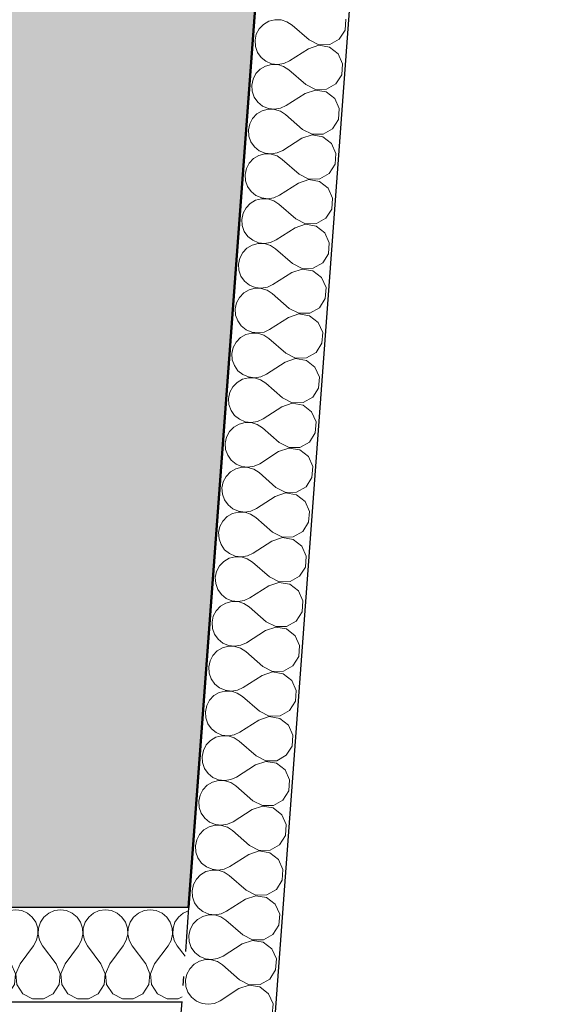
# Model space of a CAD drawing. Header units: millimetres. Extents: x 126830 to 197420, y -10585 to 21156.
# Tile 95 of 100: x 189350 to 190243, y 12751 to 14422. Entities that reach past the tile are written whole.
import ezdxf

# ---------------------------------------------------------------- set-up
doc = ezdxf.new("R2010")
doc.units = ezdxf.units.MM
doc.header["$MEASUREMENT"] = 0
doc.linetypes.add('Wipeout_Contour', pattern=[1000, 0, -1000])
doc.linetypes.add('Čerchovaná S', pattern=[175, 75, -42.5, 15, -42.5])
for name, color, linetype in [('2D prvky - obecné', 7, 'Continuous'), ('Konstrukce - nosné', 7, 'Continuous'), ('Nové_2D prvky - obecné', 7, 'Continuous'), ('Nové_Konstrukce - nosné', 7, 'Continuous'), ('Nové_Výplně – Řezové', 7, 'Continuous'), ('Výplně – Řezové', 7, 'Continuous')]:
    doc.layers.add(name, color=color, linetype=linetype)

# ---------------------------------------------------------------- blocks, each defined once
blk = doc.blocks.new('*X177', base_point=(40059.5, 0))
at = {"layer": 'Nové_Výplně – Řezové', "color": 21, "linetype": 'Continuous', "lineweight": 20, "true_color": 0xffaaaa}
for p, q in [((189764.2, 14414.2), (189756.9, 14406.6)), ((189773.2, 14419.5), (189764.2, 14414.2)), ((189783.4, 14422.1), (189773.2, 14419.5)), ((189793.9, 14421.8), (189783.4, 14422.1)), ((189804, 14418.7), (189793.9, 14421.8)), ((189812.8, 14413), (189804, 14418.7)), ((189841.5, 14387.9), (189812.8, 14413)), ((189902.7, 14404.6), (189904, 14423.1)), ((189751.9, 14397.3), (189749.7, 14387.1)), ((189756.9, 14406.6), (189751.9, 14397.3)), ((189892.7, 14389), (189902.7, 14404.6)), ((189749.7, 14387.1), (189750.4, 14376.6)), ((189750.4, 14376.6), (189753.9, 14366.7)), ((189857.9, 14378.6), (189840.3, 14372.7)), ((189841.5, 14387.9), (189858, 14379.5)), ((189876.2, 14375.5), (189857.9, 14378.6)), ((189858, 14379.5), (189876.6, 14379.9)), ((189876.6, 14379.9), (189892.7, 14389)), ((189753.9, 14366.7), (189760, 14358.1)), ((189840.3, 14372.7), (189808.3, 14352.2)), ((189890.9, 14364.1), (189876.2, 14375.5)), ((189898.4, 14347.2), (189890.9, 14364.1)), ((189767.6, 14343.5), (189758.5, 14338.2)), ((189760, 14358.1), (189768.2, 14351.5)), ((189777.8, 14346.1), (189767.6, 14343.5)), ((189768.2, 14351.5), (189777.9, 14347.4)), ((189788.3, 14345.9), (189777.8, 14346.1)), ((189777.9, 14347.4), (189788.3, 14346.2)), ((189788.3, 14346.2), (189798.7, 14347.8)), ((189798.3, 14342.7), (189788.3, 14345.9)), ((189807.1, 14337), (189798.3, 14342.7)), ((189798.7, 14347.8), (189808.3, 14352.2)), ((189897.1, 14328.7), (189898.4, 14347.2)), ((189751.3, 14330.6), (189746.3, 14321.4)), ((189758.5, 14338.2), (189751.3, 14330.6)), ((189835.8, 14311.9), (189807.1, 14337)), ((189887.1, 14313), (189897.1, 14328.7)), ((189746.3, 14321.4), (189744.1, 14311.1)), ((189744.1, 14311.1), (189744.8, 14300.6)), ((189835.8, 14311.9), (189852.4, 14303.5)), ((189870.9, 14303.9), (189887.1, 14313)), ((189744.8, 14300.6), (189748.3, 14290.7)), ((189834.7, 14296.7), (189802.6, 14276.2)), ((189852.3, 14302.6), (189834.7, 14296.7)), ((189870.6, 14299.5), (189852.3, 14302.6)), ((189852.4, 14303.5), (189870.9, 14303.9)), ((189885.3, 14288.1), (189870.6, 14299.5)), ((189748.3, 14290.7), (189754.4, 14282.1)), ((189754.4, 14282.1), (189762.6, 14275.5)), ((189793.1, 14271.8), (189802.6, 14276.2)), ((189892.8, 14271.2), (189885.3, 14288.1)), ((189752.9, 14262.2), (189745.6, 14254.6)), ((189762, 14267.5), (189752.9, 14262.2)), ((189772.2, 14270.1), (189762, 14267.5)), ((189762.6, 14275.5), (189772.3, 14271.5)), ((189782.7, 14269.9), (189772.2, 14270.1)), ((189772.3, 14271.5), (189782.7, 14270.2)), ((189782.7, 14270.2), (189793.1, 14271.8)), ((189792.7, 14266.7), (189782.7, 14269.9)), ((189801.5, 14261), (189792.7, 14266.7)), ((189830.2, 14235.9), (189801.5, 14261)), ((189891.4, 14252.7), (189892.8, 14271.2)), ((189740.7, 14245.4), (189738.5, 14235.1)), ((189745.6, 14254.6), (189740.7, 14245.4)), ((189881.5, 14237), (189891.4, 14252.7)), ((189738.5, 14235.1), (189739.2, 14224.6)), ((189846.7, 14226.6), (189829.1, 14220.7)), ((189830.2, 14235.9), (189846.8, 14227.5)), ((189865, 14223.5), (189846.7, 14226.6)), ((189846.8, 14227.5), (189865.3, 14227.9)), ((189865.3, 14227.9), (189881.5, 14237)), ((189739.2, 14224.6), (189742.7, 14214.7)), ((189742.7, 14214.7), (189748.8, 14206.1)), ((189829.1, 14220.7), (189797, 14200.2)), ((189879.6, 14212.2), (189865, 14223.5)), ((189887.2, 14195.2), (189879.6, 14212.2)), ((189748.8, 14206.1), (189757, 14199.6)), ((189766.6, 14194.2), (189756.4, 14191.5)), ((189757, 14199.6), (189766.7, 14195.5)), ((189777.1, 14193.9), (189766.6, 14194.2)), ((189766.7, 14195.5), (189777.1, 14194.2)), ((189777.1, 14194.2), (189787.5, 14195.8)), ((189787.1, 14190.8), (189777.1, 14193.9)), ((189787.5, 14195.8), (189797, 14200.2)), ((189885.8, 14176.7), (189887.2, 14195.2)), ((189740, 14178.7), (189735.1, 14169.4)), ((189747.3, 14186.2), (189740, 14178.7)), ((189756.4, 14191.5), (189747.3, 14186.2)), ((189795.9, 14185), (189787.1, 14190.8)), ((189824.6, 14160), (189795.9, 14185)), ((189875.9, 14161), (189885.8, 14176.7)), ((189735.1, 14169.4), (189732.9, 14159.1)), ((189732.9, 14159.1), (189733.5, 14148.6)), ((189824.6, 14160), (189841.1, 14151.5)), ((189859.7, 14151.9), (189875.9, 14161)), ((189733.5, 14148.6), (189737.1, 14138.7)), ((189823.5, 14144.8), (189791.4, 14124.2)), ((189841.1, 14150.7), (189823.5, 14144.8)), ((189841.1, 14151.5), (189859.7, 14151.9)), ((189859.4, 14147.6), (189841.1, 14150.7)), ((189874, 14136.2), (189859.4, 14147.6)), ((189737.1, 14138.7), (189743.1, 14130.2)), ((189743.1, 14130.2), (189751.3, 14123.6)), ((189881.5, 14119.2), (189874, 14136.2)), ((189741.7, 14110.3), (189734.4, 14102.7)), ((189750.7, 14115.6), (189741.7, 14110.3)), ((189760.9, 14118.2), (189750.7, 14115.6)), ((189751.3, 14123.6), (189761, 14119.5)), ((189771.4, 14117.9), (189760.9, 14118.2)), ((189761, 14119.5), (189771.5, 14118.2)), ((189781.5, 14114.8), (189771.4, 14117.9)), ((189771.5, 14118.2), (189781.8, 14119.8)), ((189790.3, 14109), (189781.5, 14114.8)), ((189781.8, 14119.8), (189791.4, 14124.2)), ((189819, 14084), (189790.3, 14109)), ((189880.2, 14100.7), (189881.5, 14119.2)), ((189729.4, 14093.4), (189727.2, 14083.1)), ((189734.4, 14102.7), (189729.4, 14093.4)), ((189870.2, 14085), (189880.2, 14100.7)), ((189727.2, 14083.1), (189727.9, 14072.6)), ((189819, 14084), (189835.5, 14075.6)), ((189835.5, 14075.6), (189854.1, 14075.9)), ((189854.1, 14075.9), (189870.2, 14085)), ((189727.9, 14072.6), (189731.4, 14062.7)), ((189731.4, 14062.7), (189737.5, 14054.2)), ((189817.8, 14068.8), (189785.8, 14048.2)), ((189835.4, 14074.7), (189817.8, 14068.8)), ((189853.7, 14071.6), (189835.4, 14074.7)), ((189868.4, 14060.2), (189853.7, 14071.6)), ((189875.9, 14043.2), (189868.4, 14060.2)), ((189737.5, 14054.2), (189745.7, 14047.6)), ((189755.3, 14042.2), (189745.1, 14039.6)), ((189745.7, 14047.6), (189755.4, 14043.5)), ((189765.8, 14041.9), (189755.3, 14042.2)), ((189755.4, 14043.5), (189765.8, 14042.2)), ((189765.8, 14042.2), (189776.2, 14043.8)), ((189775.8, 14038.8), (189765.8, 14041.9)), ((189776.2, 14043.8), (189785.8, 14048.2)), ((189874.6, 14024.7), (189875.9, 14043.2)), ((189728.8, 14026.7), (189723.8, 14017.4)), ((189736, 14034.3), (189728.8, 14026.7)), ((189745.1, 14039.6), (189736, 14034.3)), ((189784.6, 14033), (189775.8, 14038.8)), ((189813.3, 14008), (189784.6, 14033)), ((189723.8, 14017.4), (189721.6, 14007.1)), ((189848.4, 14000), (189864.6, 14009.1)), ((189864.6, 14009.1), (189874.6, 14024.7)), ((189721.6, 14007.1), (189722.3, 13996.7)), ((189722.3, 13996.7), (189725.8, 13986.8)), ((189812.2, 13992.8), (189780.1, 13972.3)), ((189829.8, 13998.7), (189812.2, 13992.8)), ((189813.3, 14008), (189829.9, 13999.6)), ((189848.1, 13995.6), (189829.8, 13998.7)), ((189829.9, 13999.6), (189848.4, 14000)), ((189862.8, 13984.2), (189848.1, 13995.6)), ((189725.8, 13986.8), (189731.9, 13978.2)), ((189731.9, 13978.2), (189740.1, 13971.6)), ((189870.3, 13967.2), (189862.8, 13984.2)), ((189730.4, 13958.3), (189723.1, 13950.7)), ((189739.5, 13963.6), (189730.4, 13958.3)), ((189749.7, 13966.2), (189739.5, 13963.6)), ((189740.1, 13971.6), (189749.8, 13967.5)), ((189760.2, 13965.9), (189749.7, 13966.2)), ((189749.8, 13967.5), (189760.2, 13966.2)), ((189760.2, 13966.2), (189770.6, 13967.9)), ((189770.2, 13962.8), (189760.2, 13965.9)), ((189779, 13957.1), (189770.2, 13962.8)), ((189770.6, 13967.9), (189780.1, 13972.3)), ((189868.9, 13948.7), (189870.3, 13967.2)), ((189718.2, 13941.4), (189716, 13931.2)), ((189723.1, 13950.7), (189718.2, 13941.4)), ((189807.7, 13932), (189779, 13957.1)), ((189859, 13933.1), (189868.9, 13948.7)), ((189716, 13931.2), (189716.7, 13920.7)), ((189807.7, 13932), (189824.3, 13923.6)), ((189842.8, 13924), (189859, 13933.1)), ((189716.7, 13920.7), (189720.2, 13910.8)), ((189720.2, 13910.8), (189726.3, 13902.2)), ((189806.6, 13916.8), (189774.5, 13896.3)), ((189824.2, 13922.7), (189806.6, 13916.8)), ((189842.5, 13919.6), (189824.2, 13922.7)), ((189824.3, 13923.6), (189842.8, 13924)), ((189857.1, 13908.2), (189842.5, 13919.6)), ((189864.7, 13891.3), (189857.1, 13908.2)), ((189726.3, 13902.2), (189734.5, 13895.6)), ((189734.5, 13895.6), (189744.2, 13891.5)), ((189744.2, 13891.5), (189754.6, 13890.3)), ((189754.6, 13890.3), (189765, 13891.9)), ((189765, 13891.9), (189774.5, 13896.3)), ((189863.3, 13872.8), (189864.7, 13891.3)), ((189717.5, 13874.7), (189712.6, 13865.5)), ((189724.8, 13882.3), (189717.5, 13874.7)), ((189733.9, 13887.6), (189724.8, 13882.3)), ((189744.1, 13890.2), (189733.9, 13887.6)), ((189754.6, 13890), (189744.1, 13890.2)), ((189764.6, 13886.8), (189754.6, 13890)), ((189773.4, 13881.1), (189764.6, 13886.8)), ((189802.1, 13856), (189773.4, 13881.1)), ((189712.6, 13865.5), (189710.4, 13855.2)), ((189853.4, 13857.1), (189863.3, 13872.8)), ((189710.4, 13855.2), (189711, 13844.7)), ((189711, 13844.7), (189714.6, 13834.8)), ((189818.6, 13846.7), (189801, 13840.8)), ((189802.1, 13856), (189818.6, 13847.6)), ((189818.6, 13847.6), (189837.2, 13848)), ((189836.9, 13843.6), (189818.6, 13846.7)), ((189851.5, 13832.2), (189836.9, 13843.6)), ((189837.2, 13848), (189853.4, 13857.1)), ((189714.6, 13834.8), (189720.6, 13826.2)), ((189720.6, 13826.2), (189728.8, 13819.6)), ((189801, 13840.8), (189768.9, 13820.3)), ((189859.1, 13815.3), (189851.5, 13832.2)), ((189728.3, 13811.6), (189719.2, 13806.3)), ((189738.4, 13814.2), (189728.3, 13811.6)), ((189728.8, 13819.6), (189738.5, 13815.6)), ((189748.9, 13814), (189738.4, 13814.2)), ((189738.5, 13815.6), (189749, 13814.3)), ((189759, 13810.8), (189748.9, 13814)), ((189749, 13814.3), (189759.3, 13815.9)), ((189767.8, 13805.1), (189759, 13810.8)), ((189759.3, 13815.9), (189768.9, 13820.3)), ((189857.7, 13796.8), (189859.1, 13815.3)), ((189711.9, 13798.8), (189706.9, 13789.5)), ((189719.2, 13806.3), (189711.9, 13798.8)), ((189796.5, 13780), (189767.8, 13805.1)), ((189847.7, 13781.1), (189857.7, 13796.8)), ((189706.9, 13789.5), (189704.7, 13779.2)), ((189704.7, 13779.2), (189705.4, 13768.7)), ((189796.5, 13780), (189813, 13771.6)), ((189831.6, 13772), (189847.7, 13781.1)), ((189705.4, 13768.7), (189708.9, 13758.8)), ((189708.9, 13758.8), (189715, 13750.2)), ((189795.4, 13764.9), (189763.3, 13744.3)), ((189812.9, 13770.8), (189795.4, 13764.9)), ((189831.2, 13767.6), (189812.9, 13770.8)), ((189813, 13771.6), (189831.6, 13772)), ((189845.9, 13756.3), (189831.2, 13767.6)), ((189715, 13750.2), (189723.2, 13743.7)), ((189723.2, 13743.7), (189732.9, 13739.6)), ((189753.7, 13739.9), (189763.3, 13744.3)), ((189853.4, 13739.3), (189845.9, 13756.3)), ((189713.5, 13730.3), (189706.3, 13722.8)), ((189722.6, 13735.6), (189713.5, 13730.3)), ((189732.8, 13738.3), (189722.6, 13735.6)), ((189743.3, 13738), (189732.8, 13738.3)), ((189732.9, 13739.6), (189743.3, 13738.3)), ((189743.3, 13738.3), (189753.7, 13739.9)), ((189753.3, 13734.9), (189743.3, 13738)), ((189762.1, 13729.1), (189753.3, 13734.9)), ((189790.9, 13704.1), (189762.1, 13729.1)), ((189852.1, 13720.8), (189853.4, 13739.3)), ((189701.3, 13713.5), (189699.1, 13703.2)), ((189706.3, 13722.8), (189701.3, 13713.5)), ((189842.1, 13705.1), (189852.1, 13720.8)), ((189699.1, 13703.2), (189699.8, 13692.7)), ((189699.8, 13692.7), (189703.3, 13682.8)), ((189807.3, 13694.8), (189789.7, 13688.9)), ((189790.9, 13704.1), (189807.4, 13695.6)), ((189825.6, 13691.7), (189807.3, 13694.8)), ((189807.4, 13695.6), (189825.9, 13696)), ((189840.3, 13680.3), (189825.6, 13691.7)), ((189825.9, 13696), (189842.1, 13705.1)), ((189703.3, 13682.8), (189709.4, 13674.3)), ((189709.4, 13674.3), (189717.6, 13667.7)), ((189789.7, 13688.9), (189757.6, 13668.3)), ((189847.8, 13663.3), (189840.3, 13680.3)), ((189717, 13659.7), (189707.9, 13654.4)), ((189727.2, 13662.3), (189717, 13659.7)), ((189717.6, 13667.7), (189727.3, 13663.6)), ((189737.7, 13662), (189727.2, 13662.3)), ((189727.3, 13663.6), (189737.7, 13662.3)), ((189737.7, 13662.3), (189748.1, 13663.9)), ((189747.7, 13658.9), (189737.7, 13662)), ((189756.5, 13653.1), (189747.7, 13658.9)), ((189748.1, 13663.9), (189757.6, 13668.3)), ((189846.4, 13644.8), (189847.8, 13663.3)), ((189700.6, 13646.8), (189695.7, 13637.5)), ((189707.9, 13654.4), (189700.6, 13646.8)), ((189785.2, 13628.1), (189756.5, 13653.1)), ((189836.5, 13629.1), (189846.4, 13644.8)), ((189695.7, 13637.5), (189693.5, 13627.2)), ((189693.5, 13627.2), (189694.2, 13616.7)), ((189785.2, 13628.1), (189801.8, 13619.7)), ((189820.3, 13620), (189836.5, 13629.1)), ((189694.2, 13616.7), (189697.7, 13606.8)), ((189784.1, 13612.9), (189752, 13592.3)), ((189801.7, 13618.8), (189784.1, 13612.9)), ((189820, 13615.7), (189801.7, 13618.8)), ((189801.8, 13619.7), (189820.3, 13620)), ((189834.6, 13604.3), (189820, 13615.7)), ((189697.7, 13606.8), (189703.8, 13598.3)), ((189703.8, 13598.3), (189712, 13591.7)), ((189712, 13591.7), (189721.7, 13587.6)), ((189742.5, 13587.9), (189752, 13592.3)), ((189842.2, 13587.3), (189834.6, 13604.3)), ((189702.3, 13578.4), (189695, 13570.8)), ((189711.4, 13583.7), (189702.3, 13578.4)), ((189721.6, 13586.3), (189711.4, 13583.7)), ((189732.1, 13586), (189721.6, 13586.3)), ((189721.7, 13587.6), (189732.1, 13586.3)), ((189732.1, 13586.3), (189742.5, 13587.9)), ((189742.1, 13582.9), (189732.1, 13586)), ((189750.9, 13577.1), (189742.1, 13582.9)), ((189779.6, 13552.1), (189750.9, 13577.1)), ((189840.8, 13568.8), (189842.2, 13587.3)), ((189690.1, 13561.5), (189687.9, 13551.3)), ((189695, 13570.8), (189690.1, 13561.5)), ((189830.9, 13553.2), (189840.8, 13568.8)), ((189687.9, 13551.3), (189688.5, 13540.8)), ((189688.5, 13540.8), (189692.1, 13530.9)), ((189796.1, 13542.8), (189778.5, 13536.9)), ((189779.6, 13552.1), (189796.1, 13543.7)), ((189796.1, 13543.7), (189814.7, 13544.1)), ((189814.4, 13539.7), (189796.1, 13542.8)), ((189814.7, 13544.1), (189830.9, 13553.2)), ((189692.1, 13530.9), (189698.1, 13522.3)), ((189778.5, 13536.9), (189746.4, 13516.4)), ((189829, 13528.3), (189814.4, 13539.7)), ((189836.6, 13511.3), (189829, 13528.3)), ((189705.8, 13507.7), (189696.7, 13502.4)), ((189698.1, 13522.3), (189706.3, 13515.7)), ((189715.9, 13510.3), (189705.8, 13507.7)), ((189706.3, 13515.7), (189716, 13511.6)), ((189726.4, 13510), (189715.9, 13510.3)), ((189716, 13511.6), (189726.5, 13510.3)), ((189736.5, 13506.9), (189726.4, 13510)), ((189726.5, 13510.3), (189736.8, 13512)), ((189745.3, 13501.2), (189736.5, 13506.9)), ((189736.8, 13512), (189746.4, 13516.4)), ((189835.2, 13492.8), (189836.6, 13511.3)), ((189689.4, 13494.8), (189684.5, 13485.5)), ((189696.7, 13502.4), (189689.4, 13494.8)), ((189774, 13476.1), (189745.3, 13501.2)), ((189825.2, 13477.2), (189835.2, 13492.8)), ((189684.5, 13485.5), (189682.2, 13475.3)), ((189682.2, 13475.3), (189682.9, 13464.8)), ((189774, 13476.1), (189790.5, 13467.7)), ((189809.1, 13468.1), (189825.2, 13477.2)), ((189682.9, 13464.8), (189686.4, 13454.9)), ((189772.9, 13460.9), (189740.8, 13440.4)), ((189790.4, 13466.8), (189772.9, 13460.9)), ((189808.7, 13463.7), (189790.4, 13466.8)), ((189790.5, 13467.7), (189809.1, 13468.1)), ((189823.4, 13452.3), (189808.7, 13463.7)), ((189686.4, 13454.9), (189692.5, 13446.3)), ((189692.5, 13446.3), (189700.7, 13439.7)), ((189731.2, 13436), (189740.8, 13440.4)), ((189830.9, 13435.4), (189823.4, 13452.3)), ((189691, 13426.4), (189683.8, 13418.8)), ((189700.1, 13431.7), (189691, 13426.4)), ((189710.3, 13434.3), (189700.1, 13431.7)), ((189700.7, 13439.7), (189710.4, 13435.6)), ((189720.8, 13434.1), (189710.3, 13434.3)), ((189710.4, 13435.6), (189720.8, 13434.4)), ((189720.8, 13434.4), (189731.2, 13436)), ((189730.8, 13430.9), (189720.8, 13434.1)), ((189739.6, 13425.2), (189730.8, 13430.9)), ((189768.4, 13400.1), (189739.6, 13425.2)), ((189829.6, 13416.9), (189830.9, 13435.4)), ((189678.8, 13409.6), (189676.6, 13399.3)), ((189683.8, 13418.8), (189678.8, 13409.6)), ((189819.6, 13401.2), (189829.6, 13416.9)), ((189676.6, 13399.3), (189677.3, 13388.8)), ((189784.8, 13390.8), (189767.2, 13384.9)), ((189768.4, 13400.1), (189784.9, 13391.7)), ((189803.1, 13387.7), (189784.8, 13390.8)), ((189784.9, 13391.7), (189803.4, 13392.1)), ((189803.4, 13392.1), (189819.6, 13401.2)), ((189677.3, 13388.8), (189680.8, 13378.9)), ((189680.8, 13378.9), (189686.9, 13370.3)), ((189767.2, 13384.9), (189735.1, 13364.4)), ((189817.8, 13376.3), (189803.1, 13387.7)), ((189825.3, 13359.4), (189817.8, 13376.3)), ((189686.9, 13370.3), (189695.1, 13363.8)), ((189704.7, 13358.3), (189694.5, 13355.7)), ((189695.1, 13363.8), (189704.8, 13359.7)), ((189715.2, 13358.1), (189704.7, 13358.3)), ((189704.8, 13359.7), (189715.2, 13358.4)), ((189715.2, 13358.4), (189725.6, 13360)), ((189725.2, 13354.9), (189715.2, 13358.1)), ((189725.6, 13360), (189735.1, 13364.4)), ((189823.9, 13340.9), (189825.3, 13359.4)), ((189678.1, 13342.9), (189673.2, 13333.6)), ((189685.4, 13350.4), (189678.1, 13342.9)), ((189694.5, 13355.7), (189685.4, 13350.4)), ((189734, 13349.2), (189725.2, 13354.9)), ((189762.7, 13324.2), (189734, 13349.2)), ((189814, 13325.2), (189823.9, 13340.9)), ((189673.2, 13333.6), (189671, 13323.3)), ((189671, 13323.3), (189671.7, 13312.8)), ((189762.7, 13324.2), (189779.3, 13315.7)), ((189797.8, 13316.1), (189814, 13325.2)), ((189671.7, 13312.8), (189675.2, 13302.9)), ((189761.6, 13309), (189729.5, 13288.4)), ((189779.2, 13314.9), (189761.6, 13309)), ((189797.5, 13311.7), (189779.2, 13314.9)), ((189779.3, 13315.7), (189797.8, 13316.1)), ((189812.1, 13300.4), (189797.5, 13311.7)), ((189675.2, 13302.9), (189681.3, 13294.3)), ((189681.3, 13294.3), (189689.5, 13287.8)), ((189819.7, 13283.4), (189812.1, 13300.4)), ((189679.8, 13274.5), (189672.5, 13266.9)), ((189688.9, 13279.7), (189679.8, 13274.5)), ((189699.1, 13282.4), (189688.9, 13279.7)), ((189689.5, 13287.8), (189699.2, 13283.7)), ((189709.6, 13282.1), (189699.1, 13282.4)), ((189699.2, 13283.7), (189709.6, 13282.4)), ((189709.6, 13282.4), (189720, 13284)), ((189719.6, 13279), (189709.6, 13282.1)), ((189728.4, 13273.2), (189719.6, 13279)), ((189720, 13284), (189729.5, 13288.4)), ((189757.1, 13248.2), (189728.4, 13273.2)), ((189818.3, 13264.9), (189819.7, 13283.4)), ((189667.6, 13257.6), (189665.4, 13247.3)), ((189672.5, 13266.9), (189667.6, 13257.6)), ((189808.4, 13249.2), (189818.3, 13264.9)), ((189665.4, 13247.3), (189666, 13236.8)), ((189757.1, 13248.2), (189773.6, 13239.7)), ((189773.6, 13239.7), (189792.2, 13240.1)), ((189792.2, 13240.1), (189808.4, 13249.2)), ((189666, 13236.8), (189669.6, 13226.9)), ((189669.6, 13226.9), (189675.6, 13218.4)), ((189756, 13233), (189723.9, 13212.4)), ((189773.6, 13238.9), (189756, 13233)), ((189791.9, 13235.8), (189773.6, 13238.9)), ((189806.5, 13224.4), (189791.9, 13235.8)), ((189814.1, 13207.4), (189806.5, 13224.4)), ((189675.6, 13218.4), (189683.8, 13211.8)), ((189693.4, 13206.4), (189683.3, 13203.8)), ((189683.8, 13211.8), (189693.5, 13207.7)), ((189703.9, 13206.1), (189693.4, 13206.4)), ((189693.5, 13207.7), (189704, 13206.4)), ((189714, 13203), (189703.9, 13206.1)), ((189704, 13206.4), (189714.4, 13208)), ((189714.4, 13208), (189723.9, 13212.4)), ((189812.7, 13188.9), (189814.1, 13207.4)), ((189666.9, 13190.9), (189662, 13181.6)), ((189674.2, 13198.5), (189666.9, 13190.9)), ((189683.3, 13203.8), (189674.2, 13198.5)), ((189722.8, 13197.2), (189714, 13203)), ((189751.5, 13172.2), (189722.8, 13197.2)), ((189662, 13181.6), (189659.7, 13171.3)), ((189786.6, 13164.1), (189802.7, 13173.2)), ((189802.7, 13173.2), (189812.7, 13188.9)), ((189659.7, 13171.3), (189660.4, 13160.8)), ((189660.4, 13160.8), (189663.9, 13150.9)), ((189750.4, 13157), (189718.3, 13136.4)), ((189767.9, 13162.9), (189750.4, 13157)), ((189751.5, 13172.2), (189768, 13163.8)), ((189786.2, 13159.8), (189767.9, 13162.9)), ((189768, 13163.8), (189786.6, 13164.1)), ((189800.9, 13148.4), (189786.2, 13159.8)), ((189663.9, 13150.9), (189670, 13142.4)), ((189670, 13142.4), (189678.2, 13135.8)), ((189808.4, 13131.4), (189800.9, 13148.4)), ((189668.6, 13122.5), (189661.3, 13114.9)), ((189677.6, 13127.8), (189668.6, 13122.5)), ((189687.8, 13130.4), (189677.6, 13127.8)), ((189678.2, 13135.8), (189687.9, 13131.7)), ((189698.3, 13130.1), (189687.8, 13130.4)), ((189687.9, 13131.7), (189698.3, 13130.4)), ((189698.3, 13130.4), (189708.7, 13132.1)), ((189708.4, 13127), (189698.3, 13130.1)), ((189717.1, 13121.2), (189708.4, 13127)), ((189708.7, 13132.1), (189718.3, 13136.4)), ((189807.1, 13112.9), (189808.4, 13131.4)), ((189656.3, 13105.6), (189654.1, 13095.4)), ((189661.3, 13114.9), (189656.3, 13105.6)), ((189745.9, 13096.2), (189717.1, 13121.2)), ((189797.1, 13097.3), (189807.1, 13112.9)), ((189654.1, 13095.4), (189654.8, 13084.9)), ((189745.9, 13096.2), (189762.4, 13087.8)), ((189780.9, 13088.2), (189797.1, 13097.3)), ((189654.8, 13084.9), (189658.3, 13075)), ((189658.3, 13075), (189664.4, 13066.4)), ((189744.7, 13081), (189712.6, 13060.5)), ((189762.3, 13086.9), (189744.7, 13081)), ((189780.6, 13083.8), (189762.3, 13086.9)), ((189762.4, 13087.8), (189780.9, 13088.2)), ((189795.3, 13072.4), (189780.6, 13083.8)), ((189802.8, 13055.5), (189795.3, 13072.4)), ((189664.4, 13066.4), (189672.6, 13059.8)), ((189672.6, 13059.8), (189682.3, 13055.7)), ((189682.3, 13055.7), (189692.7, 13054.5)), ((189692.7, 13054.5), (189703.1, 13056.1)), ((189703.1, 13056.1), (189712.6, 13060.5)), ((189801.4, 13036.9), (189802.8, 13055.5)), ((189655.6, 13038.9), (189650.7, 13029.6)), ((189662.9, 13046.5), (189655.6, 13038.9)), ((189672, 13051.8), (189662.9, 13046.5)), ((189682.2, 13054.4), (189672, 13051.8)), ((189692.7, 13054.1), (189682.2, 13054.4)), ((189702.7, 13051), (189692.7, 13054.1)), ((189711.5, 13045.3), (189702.7, 13051)), ((189740.2, 13020.2), (189711.5, 13045.3)), ((189650.7, 13029.6), (189648.5, 13019.4)), ((189791.5, 13021.3), (189801.4, 13036.9)), ((189648.5, 13019.4), (189649.2, 13008.9)), ((189649.2, 13008.9), (189652.7, 12999)), ((189756.7, 13010.9), (189739.1, 13005)), ((189740.2, 13020.2), (189756.8, 13011.8)), ((189775, 13007.8), (189756.7, 13010.9)), ((189756.8, 13011.8), (189775.3, 13012.2)), ((189789.6, 12996.4), (189775, 13007.8)), ((189775.3, 13012.2), (189791.5, 13021.3)), ((189652.7, 12999), (189658.8, 12990.4)), ((189658.8, 12990.4), (189667, 12983.8)), ((189739.1, 13005), (189707, 12984.5)), ((189797.2, 12979.5), (189789.6, 12996.4)), ((189666.4, 12975.8), (189657.3, 12970.5)), ((189676.6, 12978.4), (189666.4, 12975.8)), ((189667, 12983.8), (189676.7, 12979.8)), ((189687.1, 12978.2), (189676.6, 12978.4)), ((189676.7, 12979.8), (189687.1, 12978.5)), ((189687.1, 12978.5), (189697.5, 12980.1)), ((189697.1, 12975), (189687.1, 12978.2)), ((189705.9, 12969.3), (189697.1, 12975)), ((189697.5, 12980.1), (189707, 12984.5)), ((189795.8, 12961), (189797.2, 12979.5)), ((189650, 12962.9), (189645.1, 12953.7)), ((189657.3, 12970.5), (189650, 12962.9)), ((189734.6, 12944.2), (189705.9, 12969.3)), ((189785.9, 12945.3), (189795.8, 12961)), ((189645.1, 12953.7), (189642.9, 12943.4)), ((189642.9, 12943.4), (189643.5, 12932.9)), ((189734.6, 12944.2), (189751.1, 12935.8)), ((189769.7, 12936.2), (189785.9, 12945.3)), ((189643.5, 12932.9), (189647.1, 12923)), ((189647.1, 12923), (189653.2, 12914.4)), ((189733.5, 12929), (189701.4, 12908.5)), ((189751.1, 12934.9), (189733.5, 12929)), ((189751.1, 12935.8), (189769.7, 12936.2)), ((189769.4, 12931.8), (189751.1, 12934.9)), ((189784, 12920.4), (189769.4, 12931.8)), ((189653.2, 12914.4), (189661.3, 12907.9)), ((189661.3, 12907.9), (189671, 12903.8)), ((189691.9, 12904.1), (189701.4, 12908.5)), ((189791.6, 12903.5), (189784, 12920.4)), ((189651.7, 12894.5), (189644.4, 12887)), ((189660.8, 12899.8), (189651.7, 12894.5)), ((189670.9, 12902.4), (189660.8, 12899.8)), ((189681.4, 12902.2), (189670.9, 12902.4)), ((189671, 12903.8), (189681.5, 12902.5)), ((189691.5, 12899.1), (189681.4, 12902.2)), ((189681.5, 12902.5), (189691.9, 12904.1)), ((189700.3, 12893.3), (189691.5, 12899.1)), ((189729, 12868.3), (189700.3, 12893.3)), ((189790.2, 12885), (189791.6, 12903.5)), ((189639.5, 12877.7), (189637.2, 12867.4)), ((189644.4, 12887), (189639.5, 12877.7)), ((189780.2, 12869.3), (189790.2, 12885)), ((189637.2, 12867.4), (189637.9, 12856.9)), ((189637.9, 12856.9), (189641.4, 12847)), ((189745.5, 12859), (189727.9, 12853.1)), ((189729, 12868.3), (189745.5, 12859.8)), ((189745.5, 12859.8), (189764.1, 12860.2)), ((189763.7, 12855.8), (189745.5, 12859)), ((189778.4, 12844.5), (189763.7, 12855.8)), ((189764.1, 12860.2), (189780.2, 12869.3)), ((189641.4, 12847), (189647.5, 12838.4)), ((189647.5, 12838.4), (189655.7, 12831.9)), ((189727.9, 12853.1), (189695.8, 12832.5)), ((189785.9, 12827.5), (189778.4, 12844.5)), ((189655.1, 12823.9), (189646.1, 12818.6)), ((189665.3, 12826.5), (189655.1, 12823.9)), ((189655.7, 12831.9), (189665.4, 12827.8)), ((189675.8, 12826.2), (189665.3, 12826.5)), ((189665.4, 12827.8), (189675.8, 12826.5)), ((189675.8, 12826.5), (189686.2, 12828.1)), ((189685.9, 12823.1), (189675.8, 12826.2)), ((189694.7, 12817.3), (189685.9, 12823.1)), ((189686.2, 12828.1), (189695.8, 12832.5)), ((189784.6, 12809), (189785.9, 12827.5)), ((189638.8, 12811), (189633.8, 12801.7)), ((189646.1, 12818.6), (189638.8, 12811)), ((189723.4, 12792.3), (189694.7, 12817.3)), ((189774.6, 12793.3), (189784.6, 12809)), ((189633.8, 12801.7), (189631.6, 12791.4)), ((189631.6, 12791.4), (189632.3, 12780.9)), ((189723.4, 12792.3), (189739.9, 12783.8)), ((189758.4, 12784.2), (189774.6, 12793.3)), ((189632.3, 12780.9), (189635.8, 12771)), ((189722.2, 12777.1), (189690.2, 12756.5)), ((189739.8, 12783), (189722.2, 12777.1)), ((189758.1, 12779.9), (189739.8, 12783)), ((189739.9, 12783.8), (189758.4, 12784.2)), ((189772.8, 12768.5), (189758.1, 12779.9)), ((189635.8, 12771), (189641.9, 12762.5)), ((189641.9, 12762.5), (189650.1, 12755.9)), ((189650.1, 12755.9), (189659.8, 12751.8)), ((189680.6, 12752.1), (189690.2, 12756.5)), ((189780.3, 12751.5), (189772.8, 12768.5)), ((189659.8, 12751.8), (189670.2, 12750.5)), ((189670.2, 12750.5), (189680.6, 12752.1)), ((189778.9, 12733), (189780.3, 12751.5))]:
    blk.add_line(p, q, dxfattribs=at)
blk = doc.blocks.new('výplň_42_2', base_point=(40059.5, 0))
at = {"color": 254, "linetype": 'Wipeout_Contour', "lineweight": 0, "ltscale": 762465.650097}
blk.add_wipeout([(190083.3, 18945.4), (189622.7, 12722), (189783.1, 12722), (190242.8, 18932.6)], dxfattribs=at).dxf.layer = 'Nové_Výplně – Řezové'
at = {"layer": 'Nové_Výplně – Řezové', "color": 21, "linetype": 'Continuous', "lineweight": 20, "true_color": 0xffaaaa}
blk.add_blockref('*X177', (40059.5, 0), dxfattribs=at)
blk = doc.blocks.new('*X191', base_point=(40059.5, 0))
at = {"layer": 'Nové_Výplně – Řezové', "color": 21, "linetype": 'Continuous', "lineweight": 20, "true_color": 0xffaaaa}
for p, q in [((188408.7, 12905.2), (188400.7, 12898.5)), ((188418.4, 12909.5), (188408.7, 12905.2)), ((188428.8, 12910.9), (188418.4, 12909.5)), ((188439.2, 12909.5), (188428.8, 12910.9)), ((188448.8, 12905.2), (188439.2, 12909.5)), ((188456.9, 12898.5), (188448.8, 12905.2)), ((188484.9, 12905.2), (188476.8, 12898.5)), ((188494.6, 12909.5), (188484.9, 12905.2)), ((188505, 12910.9), (188494.6, 12909.5)), ((188515.4, 12909.5), (188505, 12910.9)), ((188525, 12905.2), (188515.4, 12909.5)), ((188533.1, 12898.5), (188525, 12905.2)), ((188561.1, 12905.2), (188553, 12898.5)), ((188570.7, 12909.5), (188561.1, 12905.2)), ((188581.2, 12910.9), (188570.7, 12909.5)), ((188591.6, 12909.5), (188581.2, 12910.9)), ((188601.2, 12905.2), (188591.6, 12909.5)), ((188609.3, 12898.5), (188601.2, 12905.2)), ((188637.3, 12905.2), (188629.2, 12898.5)), ((188646.9, 12909.5), (188637.3, 12905.2)), ((188656.2, 12910.8), (188646.9, 12909.5)), ((188914, 12898.5), (188906.2, 12905.1)), ((188942.1, 12905.2), (188934, 12898.5)), ((188951.7, 12909.5), (188942.1, 12905.2)), ((188962.1, 12910.9), (188951.7, 12909.5)), ((188972.5, 12909.5), (188962.1, 12910.9)), ((188982.1, 12905.2), (188972.5, 12909.5)), ((188990.2, 12898.5), (188982.1, 12905.2)), ((189018.3, 12905.2), (189010.2, 12898.5)), ((189027.9, 12909.5), (189018.3, 12905.2)), ((189038.3, 12910.9), (189027.9, 12909.5)), ((189048.7, 12909.5), (189038.3, 12910.9)), ((189058.3, 12905.2), (189048.7, 12909.5)), ((189066.4, 12898.5), (189058.3, 12905.2)), ((189094.5, 12905.2), (189086.4, 12898.5)), ((189104.1, 12909.5), (189094.5, 12905.2)), ((189114.5, 12910.9), (189104.1, 12909.5)), ((189124.9, 12909.5), (189114.5, 12910.9)), ((189134.5, 12905.2), (189124.9, 12909.5)), ((189142.6, 12898.5), (189134.5, 12905.2)), ((189170.7, 12905.2), (189162.6, 12898.5)), ((189180.3, 12909.5), (189170.7, 12905.2)), ((189190.7, 12910.9), (189180.3, 12909.5)), ((189201.1, 12909.5), (189190.7, 12910.9)), ((189210.7, 12905.2), (189201.1, 12909.5)), ((189218.8, 12898.5), (189210.7, 12905.2)), ((189246.8, 12905.2), (189238.7, 12898.5)), ((189256.5, 12909.5), (189246.8, 12905.2)), ((189266.9, 12910.9), (189256.5, 12909.5)), ((189277.3, 12909.5), (189266.9, 12910.9)), ((189286.9, 12905.2), (189277.3, 12909.5)), ((189295, 12898.5), (189286.9, 12905.2)), ((189323, 12905.2), (189314.9, 12898.5)), ((189332.7, 12909.5), (189323, 12905.2)), ((189343.1, 12910.9), (189332.7, 12909.5)), ((189353.5, 12909.5), (189343.1, 12910.9)), ((189363.1, 12905.2), (189353.5, 12909.5)), ((189371.2, 12898.5), (189363.1, 12905.2)), ((189399.2, 12905.2), (189391.1, 12898.5)), ((189408.8, 12909.5), (189399.2, 12905.2)), ((189419.3, 12910.9), (189408.8, 12909.5)), ((189429.7, 12909.5), (189419.3, 12910.9)), ((189439.3, 12905.2), (189429.7, 12909.5)), ((189447.4, 12898.5), (189439.3, 12905.2)), ((189475.4, 12905.2), (189467.3, 12898.5)), ((189485, 12909.5), (189475.4, 12905.2)), ((189495.4, 12910.9), (189485, 12909.5)), ((189505.9, 12909.5), (189495.4, 12910.9)), ((189515.5, 12905.2), (189505.9, 12909.5)), ((189523.6, 12898.5), (189515.5, 12905.2)), ((189551.6, 12905.2), (189543.5, 12898.5)), ((189561.2, 12909.5), (189551.6, 12905.2)), ((189571.6, 12910.9), (189561.2, 12909.5)), ((189582, 12909.5), (189571.6, 12910.9)), ((189591.7, 12905.2), (189582, 12909.5)), ((189599.8, 12898.5), (189591.7, 12905.2)), ((189627.8, 12905.2), (189619.7, 12898.5)), ((189636.5, 12909.1), (189627.8, 12905.2)), ((188380.7, 12898.5), (188376.6, 12902)), ((188386.7, 12889.9), (188380.7, 12898.5)), ((188390, 12879.9), (188386.7, 12889.9)), ((188394.7, 12889.9), (188391.3, 12879.9)), ((188400.7, 12898.5), (188394.7, 12889.9)), ((188462.8, 12889.9), (188456.9, 12898.5)), ((188466.2, 12879.9), (188462.8, 12889.9)), ((188470.9, 12889.9), (188467.5, 12879.9)), ((188476.8, 12898.5), (188470.9, 12889.9)), ((188539, 12889.9), (188533.1, 12898.5)), ((188542.4, 12879.9), (188539, 12889.9)), ((188547.1, 12889.9), (188543.7, 12879.9)), ((188553, 12898.5), (188547.1, 12889.9)), ((188615.2, 12889.9), (188609.3, 12898.5)), ((188618.6, 12879.9), (188615.2, 12889.9)), ((188623.3, 12889.9), (188619.9, 12879.9)), ((188629.2, 12898.5), (188623.3, 12889.9)), ((188920, 12889.9), (188914, 12898.5)), ((188923.3, 12879.9), (188920, 12889.9)), ((188928, 12889.9), (188924.7, 12879.9)), ((188934, 12898.5), (188928, 12889.9)), ((188996.2, 12889.9), (188990.2, 12898.5)), ((188999.5, 12879.9), (188996.2, 12889.9)), ((189004.2, 12889.9), (189000.9, 12879.9)), ((189010.2, 12898.5), (189004.2, 12889.9)), ((189072.4, 12889.9), (189066.4, 12898.5)), ((189075.7, 12879.9), (189072.4, 12889.9)), ((189080.4, 12889.9), (189077.1, 12879.9)), ((189086.4, 12898.5), (189080.4, 12889.9)), ((189148.6, 12889.9), (189142.6, 12898.5)), ((189151.9, 12879.9), (189148.6, 12889.9)), ((189156.6, 12889.9), (189153.2, 12879.9)), ((189162.6, 12898.5), (189156.6, 12889.9)), ((189224.8, 12889.9), (189218.8, 12898.5)), ((189228.1, 12879.9), (189224.8, 12889.9)), ((189232.8, 12889.9), (189229.4, 12879.9)), ((189238.7, 12898.5), (189232.8, 12889.9)), ((189300.9, 12889.9), (189295, 12898.5)), ((189304.3, 12879.9), (189300.9, 12889.9)), ((189309, 12889.9), (189305.6, 12879.9)), ((189314.9, 12898.5), (189309, 12889.9)), ((189377.1, 12889.8), (189371.2, 12898.5)), ((189380.5, 12879.9), (189377.1, 12889.8)), ((189385.2, 12889.8), (189381.8, 12879.9)), ((189391.1, 12898.5), (189385.2, 12889.8)), ((189453.3, 12889.8), (189447.4, 12898.5)), ((189456.7, 12879.9), (189453.3, 12889.8)), ((189461.4, 12889.8), (189458, 12879.9)), ((189467.3, 12898.5), (189461.4, 12889.8)), ((189529.5, 12889.8), (189523.6, 12898.5)), ((189532.9, 12879.9), (189529.5, 12889.8)), ((189537.6, 12889.8), (189534.2, 12879.9)), ((189543.5, 12898.5), (189537.6, 12889.8)), ((189605.7, 12889.8), (189599.8, 12898.5)), ((189609.1, 12879.9), (189605.7, 12889.8)), ((189613.7, 12889.8), (189610.4, 12879.9)), ((189619.7, 12898.5), (189613.7, 12889.8)), ((188390.5, 12869.4), (188390, 12879.9)), ((188391.3, 12879.9), (188390.8, 12869.4)), ((188466.7, 12869.4), (188466.2, 12879.9)), ((188467.5, 12879.9), (188467, 12869.4)), ((188542.9, 12869.4), (188542.4, 12879.9)), ((188543.7, 12879.9), (188543.2, 12869.4)), ((188619.1, 12869.4), (188618.6, 12879.9)), ((188619.9, 12879.9), (188619.4, 12869.4)), ((188923.9, 12869.4), (188923.3, 12879.9)), ((188924.7, 12879.9), (188924.2, 12869.4)), ((189000, 12869.4), (188999.5, 12879.9)), ((189000.9, 12879.9), (189000.4, 12869.4)), ((189076.2, 12869.4), (189075.7, 12879.9)), ((189077.1, 12879.9), (189076.5, 12869.4)), ((189152.4, 12869.4), (189151.9, 12879.9)), ((189153.2, 12879.9), (189152.7, 12869.4)), ((189228.6, 12869.4), (189228.1, 12879.9)), ((189229.4, 12879.9), (189228.9, 12869.4)), ((189304.8, 12869.4), (189304.3, 12879.9)), ((189305.6, 12879.9), (189305.1, 12869.4)), ((189381, 12869.4), (189380.5, 12879.9)), ((189381.8, 12879.9), (189381.3, 12869.4)), ((189457.2, 12869.4), (189456.7, 12879.9)), ((189458, 12879.9), (189457.5, 12869.4)), ((189533.4, 12869.4), (189532.9, 12879.9)), ((189534.2, 12879.9), (189533.7, 12869.4)), ((189609.6, 12869.4), (189609.1, 12879.9)), ((189610.4, 12879.9), (189609.9, 12869.4)), ((188383.1, 12850), (188388.1, 12859.2)), ((188388.1, 12859.2), (188390.5, 12869.4)), ((188390.8, 12869.4), (188393.2, 12859.2)), ((188393.2, 12859.2), (188398.3, 12850)), ((188459.3, 12850), (188464.3, 12859.2)), ((188464.3, 12859.2), (188466.7, 12869.4)), ((188467, 12869.4), (188469.4, 12859.2)), ((188469.4, 12859.2), (188474.5, 12850)), ((188535.4, 12850), (188540.5, 12859.2)), ((188540.5, 12859.2), (188542.9, 12869.4)), ((188543.2, 12869.4), (188545.6, 12859.2)), ((188545.6, 12859.2), (188550.7, 12850)), ((188611.6, 12850), (188616.7, 12859.2)), ((188616.7, 12859.2), (188619.1, 12869.4)), ((188619.4, 12869.4), (188621.8, 12859.2)), ((188621.8, 12859.2), (188626.9, 12850)), ((188916.4, 12850), (188921.5, 12859.2)), ((188921.5, 12859.2), (188923.9, 12869.4)), ((188924.2, 12869.4), (188926.5, 12859.2)), ((188926.5, 12859.2), (188931.6, 12850)), ((188992.6, 12850), (188997.7, 12859.2)), ((188997.7, 12859.2), (189000, 12869.4)), ((189000.4, 12869.4), (189002.7, 12859.2)), ((189002.7, 12859.2), (189007.8, 12850)), ((189068.8, 12850), (189073.9, 12859.2)), ((189073.9, 12859.2), (189076.2, 12869.4)), ((189076.5, 12869.4), (189078.9, 12859.2)), ((189078.9, 12859.2), (189084, 12850)), ((189145, 12850), (189150.1, 12859.2)), ((189150.1, 12859.2), (189152.4, 12869.4)), ((189152.7, 12869.4), (189155.1, 12859.2)), ((189155.1, 12859.2), (189160.2, 12850)), ((189221.2, 12850), (189226.2, 12859.2)), ((189226.2, 12859.2), (189228.6, 12869.4)), ((189228.9, 12869.4), (189231.3, 12859.2)), ((189231.3, 12859.2), (189236.4, 12850)), ((189297.3, 12850), (189302.4, 12859.2)), ((189302.4, 12859.2), (189304.8, 12869.4)), ((189305.1, 12869.4), (189307.5, 12859.2)), ((189307.5, 12859.2), (189312.6, 12850)), ((189373.5, 12850), (189378.6, 12859.2)), ((189378.6, 12859.2), (189381, 12869.4)), ((189381.3, 12869.4), (189383.7, 12859.2)), ((189383.7, 12859.2), (189388.8, 12850)), ((189449.7, 12850), (189454.8, 12859.2)), ((189454.8, 12859.2), (189457.2, 12869.4)), ((189457.5, 12869.4), (189459.9, 12859.2)), ((189459.9, 12859.2), (189465, 12850)), ((189525.9, 12850), (189531, 12859.2)), ((189531, 12859.2), (189533.4, 12869.4)), ((189533.7, 12869.4), (189536.1, 12859.2)), ((189536.1, 12859.2), (189541.2, 12850)), ((189602.1, 12850), (189607.2, 12859.1)), ((189607.2, 12859.1), (189609.6, 12869.4)), ((189609.9, 12869.4), (189612.3, 12859.1)), ((189612.3, 12859.1), (189617.3, 12850)), ((188376.6, 12841.3), (188383.1, 12850)), ((188421.2, 12819.5), (188398.3, 12850)), ((188436.4, 12819.5), (188459.3, 12850)), ((188497.3, 12819.5), (188474.5, 12850)), ((188512.6, 12819.5), (188535.4, 12850)), ((188573.5, 12819.5), (188550.7, 12850)), ((188588.8, 12819.5), (188611.6, 12850)), ((188649.7, 12819.5), (188626.9, 12850)), ((188906.2, 12836.3), (188916.4, 12850)), ((188954.5, 12819.5), (188931.6, 12850)), ((188969.7, 12819.5), (188992.6, 12850)), ((189030.7, 12819.5), (189007.8, 12850)), ((189045.9, 12819.5), (189068.8, 12850)), ((189106.9, 12819.5), (189084, 12850)), ((189122.1, 12819.5), (189145, 12850)), ((189183.1, 12819.5), (189160.2, 12850)), ((189198.3, 12819.5), (189221.2, 12850)), ((189259.2, 12819.5), (189236.4, 12850)), ((189274.5, 12819.5), (189297.3, 12850)), ((189335.4, 12819.5), (189312.6, 12850)), ((189350.7, 12819.5), (189373.5, 12850)), ((189411.6, 12819.5), (189388.8, 12850)), ((189426.9, 12819.5), (189449.7, 12850)), ((189487.8, 12819.5), (189465, 12850)), ((189503.1, 12819.5), (189525.9, 12850)), ((189564, 12819.5), (189541.2, 12850)), ((189579.2, 12819.5), (189602.1, 12850)), ((189630.8, 12832), (189617.3, 12850)), ((188428.3, 12802.4), (188421.2, 12819.5)), ((188436.4, 12819.5), (188429.2, 12802.4)), ((188504.5, 12802.4), (188497.3, 12819.5)), ((188512.6, 12819.5), (188505.4, 12802.4)), ((188580.7, 12802.4), (188573.5, 12819.5)), ((188588.8, 12819.5), (188581.6, 12802.4)), ((188656.9, 12802.4), (188649.7, 12819.5)), ((188658.9, 12805), (188657.8, 12802.4)), ((188733.1, 12802.4), (188732, 12805)), ((188735, 12805), (188734, 12802.4)), ((188809.3, 12802.4), (188808.2, 12805)), ((188811.2, 12805), (188810.2, 12802.4)), ((188885.5, 12802.4), (188884.4, 12805)), ((188887.4, 12805), (188886.4, 12802.4)), ((188961.7, 12802.4), (188954.5, 12819.5)), ((188969.7, 12819.5), (188962.5, 12802.4)), ((189037.9, 12802.4), (189030.7, 12819.5)), ((189045.9, 12819.5), (189038.7, 12802.4)), ((189114.1, 12802.4), (189106.9, 12819.5)), ((189122.1, 12819.5), (189114.9, 12802.4)), ((189190.2, 12802.4), (189183.1, 12819.5)), ((189198.3, 12819.5), (189191.1, 12802.4)), ((189266.4, 12802.4), (189259.2, 12819.5)), ((189274.5, 12819.5), (189267.3, 12802.4)), ((189342.6, 12802.4), (189335.4, 12819.5)), ((189350.7, 12819.5), (189343.5, 12802.4)), ((189418.8, 12802.4), (189411.6, 12819.5)), ((189426.9, 12819.5), (189419.7, 12802.4)), ((189495, 12802.4), (189487.8, 12819.5)), ((189503.1, 12819.5), (189495.9, 12802.4)), ((189571.2, 12802.4), (189564, 12819.5)), ((189579.2, 12819.5), (189572.1, 12802.4)), ((188426.6, 12783.9), (188428.3, 12802.4)), ((188429.2, 12802.4), (188431, 12783.9)), ((188502.8, 12783.9), (188504.5, 12802.4)), ((188505.4, 12802.4), (188507.2, 12783.9)), ((188579, 12783.9), (188580.7, 12802.4)), ((188581.6, 12802.4), (188583.3, 12783.9)), ((188655.2, 12783.9), (188656.9, 12802.4)), ((188657.8, 12802.4), (188659.5, 12783.9)), ((188731.3, 12783.9), (188733.1, 12802.4)), ((188734, 12802.4), (188735.7, 12783.9)), ((188807.5, 12783.9), (188809.3, 12802.4)), ((188810.2, 12802.4), (188811.9, 12783.9)), ((188883.7, 12783.9), (188885.5, 12802.4)), ((188886.4, 12802.4), (188888.1, 12783.9)), ((188959.9, 12783.9), (188961.7, 12802.4)), ((188962.5, 12802.4), (188964.3, 12783.9)), ((189036.1, 12783.9), (189037.9, 12802.4)), ((189038.7, 12802.4), (189040.5, 12783.9)), ((189112.3, 12783.9), (189114.1, 12802.4)), ((189114.9, 12802.4), (189116.7, 12783.9)), ((189188.5, 12783.9), (189190.2, 12802.4)), ((189191.1, 12802.4), (189192.9, 12783.9)), ((189264.7, 12783.9), (189266.4, 12802.4)), ((189267.3, 12802.4), (189269.1, 12783.9)), ((189340.9, 12783.9), (189342.6, 12802.4)), ((189343.5, 12802.4), (189345.2, 12783.9)), ((189417.1, 12783.9), (189418.8, 12802.4)), ((189419.7, 12802.4), (189421.4, 12783.9)), ((189493.3, 12783.9), (189495, 12802.4)), ((189495.9, 12802.4), (189497.6, 12783.9)), ((189569.4, 12783.9), (189571.2, 12802.4)), ((189572.1, 12802.4), (189573.8, 12783.9)), ((188416.3, 12768.5), (188426.6, 12783.9)), ((188431, 12783.9), (188441.2, 12768.5)), ((188492.5, 12768.5), (188502.8, 12783.9)), ((188507.2, 12783.9), (188517.4, 12768.5)), ((188568.7, 12768.5), (188579, 12783.9)), ((188583.3, 12783.9), (188593.6, 12768.5)), ((188644.9, 12768.5), (188655.2, 12783.9)), ((188659.5, 12783.9), (188669.8, 12768.5)), ((188721.1, 12768.5), (188731.3, 12783.9)), ((188735.7, 12783.9), (188746, 12768.5)), ((188797.3, 12768.5), (188807.5, 12783.9)), ((188811.9, 12783.9), (188822.2, 12768.5)), ((188873.5, 12768.5), (188883.7, 12783.9)), ((188888.1, 12783.9), (188898.4, 12768.5)), ((188949.6, 12768.5), (188959.9, 12783.9)), ((188964.3, 12783.9), (188974.6, 12768.5)), ((189025.8, 12768.4), (189036.1, 12783.9)), ((189040.5, 12783.9), (189050.8, 12768.4)), ((189102, 12768.4), (189112.3, 12783.9)), ((189116.7, 12783.9), (189126.9, 12768.4)), ((189178.2, 12768.4), (189188.5, 12783.9)), ((189192.9, 12783.9), (189203.1, 12768.4)), ((189254.4, 12768.4), (189264.7, 12783.9)), ((189269.1, 12783.9), (189279.3, 12768.4)), ((189330.6, 12768.4), (189340.9, 12783.9)), ((189345.2, 12783.9), (189355.5, 12768.4)), ((189406.8, 12768.4), (189417.1, 12783.9)), ((189421.4, 12783.9), (189431.7, 12768.4)), ((189483, 12768.4), (189493.3, 12783.9)), ((189497.6, 12783.9), (189507.9, 12768.4)), ((189559.2, 12768.4), (189569.4, 12783.9)), ((189573.8, 12783.9), (189584.1, 12768.4)), ((188376.5, 12762.3), (188381.4, 12759.7)), ((188381.4, 12759.7), (188400, 12759.7)), ((188400, 12759.7), (188416.3, 12768.5)), ((188441.2, 12768.5), (188457.6, 12759.7)), ((188457.6, 12759.7), (188476.1, 12759.7)), ((188476.1, 12759.7), (188492.5, 12768.5)), ((188517.4, 12768.5), (188533.8, 12759.7)), ((188533.8, 12759.7), (188552.3, 12759.7)), ((188552.3, 12759.7), (188568.7, 12768.5)), ((188593.6, 12768.5), (188610, 12759.7)), ((188610, 12759.7), (188628.5, 12759.7)), ((188628.5, 12759.7), (188644.9, 12768.5)), ((188669.8, 12768.5), (188686.2, 12759.7)), ((188686.2, 12759.7), (188704.7, 12759.7)), ((188704.7, 12759.7), (188721.1, 12768.5)), ((188746, 12768.5), (188762.4, 12759.7)), ((188762.4, 12759.7), (188780.9, 12759.7)), ((188780.9, 12759.7), (188797.3, 12768.5)), ((188822.2, 12768.5), (188838.5, 12759.7)), ((188838.5, 12759.7), (188857.1, 12759.7)), ((188857.1, 12759.7), (188873.5, 12768.5)), ((188898.4, 12768.5), (188914.7, 12759.7)), ((188914.7, 12759.7), (188933.3, 12759.7)), ((188933.3, 12759.7), (188949.6, 12768.5)), ((188974.6, 12768.5), (188990.9, 12759.7)), ((188990.9, 12759.7), (189009.5, 12759.7)), ((189009.5, 12759.7), (189025.8, 12768.4)), ((189050.8, 12768.4), (189067.1, 12759.7)), ((189067.1, 12759.7), (189085.7, 12759.7)), ((189085.7, 12759.7), (189102, 12768.4)), ((189126.9, 12768.4), (189143.3, 12759.7)), ((189143.3, 12759.7), (189161.9, 12759.7)), ((189161.9, 12759.7), (189178.2, 12768.4)), ((189203.1, 12768.4), (189219.5, 12759.7)), ((189219.5, 12759.7), (189238.1, 12759.7)), ((189238.1, 12759.7), (189254.4, 12768.4)), ((189279.3, 12768.4), (189295.7, 12759.7)), ((189295.7, 12759.7), (189314.2, 12759.7)), ((189314.2, 12759.7), (189330.6, 12768.4)), ((189355.5, 12768.4), (189371.9, 12759.7)), ((189371.9, 12759.7), (189390.4, 12759.7)), ((189390.4, 12759.7), (189406.8, 12768.4)), ((189431.7, 12768.4), (189448.1, 12759.7)), ((189448.1, 12759.7), (189466.6, 12759.7)), ((189466.6, 12759.7), (189483, 12768.4)), ((189507.9, 12768.4), (189524.3, 12759.7)), ((189524.3, 12759.7), (189542.8, 12759.7)), ((189542.8, 12759.7), (189559.2, 12768.4)), ((189584.1, 12768.4), (189600.4, 12759.7)), ((189600.4, 12759.7), (189619, 12759.7)), ((189619, 12759.7), (189625.7, 12763.3))]:
    blk.add_line(p, q, dxfattribs=at)
blk = doc.blocks.new('výplň_49_2', base_point=(40059.5, 0))
at = {"color": 254, "linetype": 'Wipeout_Contour', "lineweight": 0, "ltscale": 1703450.334197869}
blk.add_wipeout([(188376.6, 12914.7), (188376.6, 12904.7), (188376.5, 12754.7), (189625.1, 12754.7), (189636.9, 12914.7), (188906.2, 12914.7), (188906.2, 12805), (188656.2, 12805), (188656.2, 12914.7)], dxfattribs=at).dxf.layer = 'Nové_Výplně – Řezové'
at = {"layer": 'Nové_Výplně – Řezové', "color": 21, "linetype": 'Continuous', "lineweight": 20, "true_color": 0xffaaaa}
blk.add_blockref('*X191', (40059.5, 0), dxfattribs=at)

msp = doc.modelspace()

# ---------------------------------------------------------------- linework, layer by layer
at = {"layer": 'Výplně – Řezové', "color": 8, "linetype": 'Continuous', "lineweight": 13, "flags": 128}
msp.add_lwpolyline([(189636.9, 12877.7), (182637.1, 12877.7), (182637.1, 12915), (189636.9, 12915)], close=True, dxfattribs=at)

# ---------------------------------------------------------------- next in the draw order: block references
at = {"layer": 'Nové_Výplně – Řezové', "color": 21, "linetype": 'Continuous', "lineweight": 20, "true_color": 0xffaaaa}
msp.add_blockref('výplň_42_2', (40059.5, 0), dxfattribs=at)

# ---------------------------------------------------------------- next in the draw order: hatches: boundary and pattern name
at = {"layer": 'Výplně – Řezové', "linetype": 'Continuous', "lineweight": 13}
msp.add_hatch(color=254, dxfattribs=at).paths.add_polyline_path([(189636.9, 12914.7), (190053.9, 18541.5), (189241.1, 18533.4), (189027.8, 12914.5)])

# ---------------------------------------------------------------- next in the draw order: linework, layer by layer
at = {"layer": 'Konstrukce - nosné', "color": 7, "linetype": 'Continuous', "lineweight": 50}
for points in [[(189636.9, 12914.7), (190053.9, 18541.5)], [(189027.8, 12914.5), (189636.9, 12914.7)]]:
    msp.add_lwpolyline(points, dxfattribs=at)
at = {"layer": 'Nové_Konstrukce - nosné', "color": 1, "linetype": 'Continuous', "lineweight": 25}
for points in [[(190083.3, 18945.4), (189636.9, 12914.7)], [(189783.1, 12722), (190242.8, 18932.6)], [(189625.1, 12755), (189622.7, 12722)]]:
    msp.add_lwpolyline(points, dxfattribs=at)

# ---------------------------------------------------------------- next in the draw order: block references
at = {"layer": 'Nové_Výplně – Řezové', "color": 21, "linetype": 'Continuous', "lineweight": 20, "true_color": 0xffaaaa}
msp.add_blockref('výplň_49_2', (40059.5, 0), dxfattribs=at)

# ---------------------------------------------------------------- next in the draw order: linework, layer by layer
at = {"layer": '2D prvky - obecné', "color": 142, "linetype": 'Continuous', "lineweight": 20, "true_color": 0x0080c0}
msp.add_line((189636.9, 12914.7), (189675.2, 13431.7), dxfattribs=at)
at = {"layer": 'Nové_2D prvky - obecné', "color": 1, "linetype": 'Čerchovaná S', "lineweight": 25}
msp.add_line((189636.9, 12914.7), (189625.1, 12755), dxfattribs=at)
at = {"layer": 'Nové_Konstrukce - nosné', "color": 1, "linetype": 'Continuous', "lineweight": 25}
for points in [[(189636.9, 12914.7), (188906.2, 12914.7)], [(188376.5, 12754.7), (189625.1, 12754.7)]]:
    msp.add_lwpolyline(points, dxfattribs=at)

doc.saveas('drawing.dxf')
